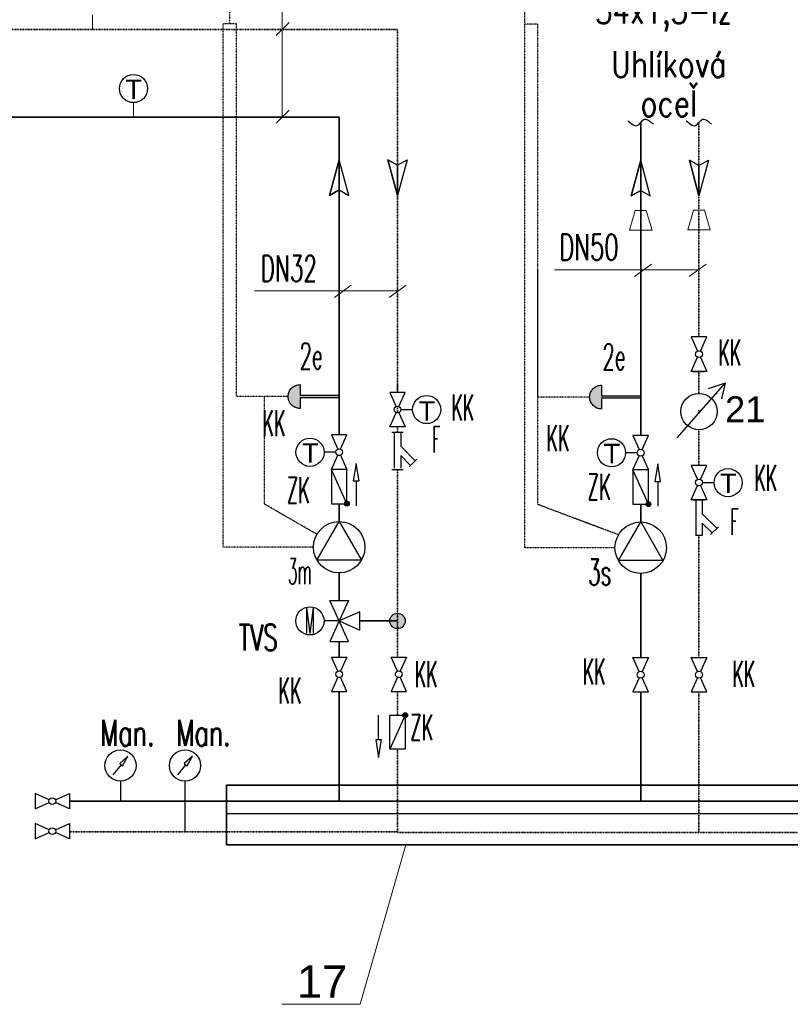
# Model space of a CAD drawing. Header units: millimetres. Extents: x -98431657 to -98227415, y -465497820 to -465456067.
# Tile 46 of 63: x -98399318 to -98397834, y -465485841 to -465483944. Entities that reach past the tile are written whole.
import ezdxf

# ---------------------------------------------------------------- set-up
doc = ezdxf.new("R2010")
doc.units = ezdxf.units.MM
doc.linetypes.add('Carkovana 0.5x', pattern=[0.14, 0.1, -0.04])
doc.linetypes.add('Teckovana', pattern=[0.06, 0, -0.06])
for name, color, linetype, lineweight in [('Aktivní chlazení', 7, 'Continuous', 25), ('Pasivní chlazení', 7, 'Continuous', 25), ('Vodovod', 7, 'Continuous', 18), ('WPF 2 - vrt', 7, 'Continuous', 25), ('základ', 7, 'Continuous', 25)]:
    doc.layers.add(name, color=color, linetype=linetype, lineweight=lineweight)
doc.styles.add('ARIAL', font='arial.ttf')
doc.styles.add('ROMANS', font='romans__.ttf')
doc.styles.add('TXT', font='txt_____.ttf')

msp = doc.modelspace()

# ---------------------------------------------------------------- hatches: boundary and pattern name
at = {"layer": 'Aktivní chlazení', "true_color": 0xe8e8e8}
msp.add_hatch(color=254, dxfattribs=at).paths.add_polyline_path([(-98398777.8, -465484646.7), (-98398780.2, -465484646.8), (-98398782.5, -465484647.2), (-98398784.7, -465484647.8), (-98398786.9, -465484648.6), (-98398789, -465484649.6), (-98398790.9, -465484650.8), (-98398792.8, -465484652.2), (-98398794.5, -465484653.8), (-98398796, -465484655.6), (-98398797.3, -465484657.5), (-98398798.4, -465484659.5), (-98398799.4, -465484661.7), (-98398800.1, -465484663.9), (-98398800.5, -465484666.2), (-98398800.8, -465484668.5), (-98398800.8, -465484670.8), (-98398800.5, -465484673.1), (-98398800.1, -465484675.4), (-98398799.4, -465484677.6), (-98398798.4, -465484679.7), (-98398797.3, -465484681.8), (-98398796, -465484683.7), (-98398794.5, -465484685.5), (-98398792.8, -465484687.1), (-98398790.9, -465484688.5), (-98398789, -465484689.7), (-98398786.9, -465484690.7), (-98398784.7, -465484691.5), (-98398782.5, -465484692.1), (-98398780.2, -465484692.5), (-98398777.8, -465484692.6), (-98398777.8, -465484672.1), (-98398702.5, -465484672.1), (-98398702.5, -465484667.2), (-98398777.8, -465484667.2)])
at = {"layer": 'Aktivní chlazení', "true_color": 0x000000}
msp.add_hatch(color=18, dxfattribs=at).paths.add_polyline_path([(-98398683, -465484876), (-98398683.1, -465484875.1), (-98398683.3, -465484874.2), (-98398683.8, -465484873.4), (-98398684.4, -465484872.7), (-98398685.2, -465484872.1), (-98398686, -465484871.7), (-98398686.9, -465484871.5), (-98398687.8, -465484871.4), (-98398688.8, -465484871.6), (-98398689.6, -465484871.9), (-98398690.4, -465484872.4), (-98398691.1, -465484873), (-98398691.6, -465484873.8), (-98398692, -465484874.6), (-98398692.2, -465484875.6), (-98398692.2, -465484876.5), (-98398692, -465484877.4), (-98398691.6, -465484878.3), (-98398691.1, -465484879), (-98398690.4, -465484879.7), (-98398689.6, -465484880.2), (-98398688.8, -465484880.5), (-98398687.8, -465484880.7), (-98398686.9, -465484880.6), (-98398686, -465484880.4), (-98398685.2, -465484880), (-98398684.4, -465484879.4), (-98398683.8, -465484878.7), (-98398683.3, -465484877.9), (-98398683.1, -465484877)])
at = {"layer": 'základ', "true_color": 0xe8e8e8}
msp.add_hatch(color=254, dxfattribs=at).paths.add_polyline_path([(-98398197.1, -465484647.6), (-98398199.4, -465484647.7), (-98398201.7, -465484648.1), (-98398204, -465484648.7), (-98398206.1, -465484649.5), (-98398208.2, -465484650.5), (-98398210.2, -465484651.7), (-98398212, -465484653.2), (-98398213.7, -465484654.8), (-98398215.2, -465484656.5), (-98398216.6, -465484658.4), (-98398217.7, -465484660.5), (-98398218.6, -465484662.6), (-98398219.3, -465484664.8), (-98398219.8, -465484667.1), (-98398220, -465484669.4), (-98398220, -465484671.7), (-98398219.8, -465484674.1), (-98398219.3, -465484676.3), (-98398218.6, -465484678.5), (-98398217.7, -465484680.7), (-98398216.6, -465484682.7), (-98398215.2, -465484684.6), (-98398213.7, -465484686.4), (-98398212, -465484688), (-98398210.2, -465484689.4), (-98398208.2, -465484690.6), (-98398206.1, -465484691.7), (-98398204, -465484692.5), (-98398201.7, -465484693.1), (-98398199.4, -465484693.4), (-98398197.1, -465484693.5), (-98398197.1, -465484673), (-98398121.7, -465484673), (-98398121.7, -465484668.1), (-98398197.1, -465484668.1)])
at = {"layer": 'základ', "true_color": 0x000000}
for points in [[(-98398102.2, -465484877), (-98398102.3, -465484876), (-98398102.6, -465484875.1), (-98398103, -465484874.3), (-98398103.7, -465484873.6), (-98398104.4, -465484873), (-98398105.2, -465484872.6), (-98398106.1, -465484872.4), (-98398107.1, -465484872.3), (-98398108, -465484872.5), (-98398108.9, -465484872.8), (-98398109.7, -465484873.3), (-98398110.3, -465484874), (-98398110.9, -465484874.7), (-98398111.3, -465484875.6), (-98398111.4, -465484876.5), (-98398111.4, -465484877.4), (-98398111.3, -465484878.4), (-98398110.9, -465484879.2), (-98398110.3, -465484880), (-98398109.7, -465484880.6), (-98398108.9, -465484881.1), (-98398108, -465484881.4), (-98398107.1, -465484881.6), (-98398106.1, -465484881.5), (-98398105.2, -465484881.3), (-98398104.4, -465484880.9), (-98398103.7, -465484880.3), (-98398103, -465484879.6), (-98398102.6, -465484878.8), (-98398102.3, -465484877.9)], [(-98398589.4, -465485087.1), (-98398590.2, -465485087), (-98398590.9, -465485087.1), (-98398591.7, -465485087.1), (-98398592.4, -465485087.2), (-98398593.2, -465485087.3), (-98398593.9, -465485087.5), (-98398594.6, -465485087.7), (-98398595.3, -465485088), (-98398596, -465485088.2), (-98398596.7, -465485088.5), (-98398597.4, -465485088.9), (-98398598, -465485089.3), (-98398598.7, -465485089.7), (-98398599.3, -465485090.1), (-98398599.9, -465485090.6), (-98398600.4, -465485091.1), (-98398601, -465485091.7), (-98398601.5, -465485092.2), (-98398601.9, -465485092.8), (-98398602.4, -465485093.4), (-98398602.8, -465485094), (-98398603.2, -465485094.7), (-98398603.5, -465485095.3), (-98398603.8, -465485096), (-98398604.1, -465485096.7), (-98398604.4, -465485097.4), (-98398604.6, -465485098.2), (-98398604.7, -465485098.9), (-98398604.9, -465485099.6), (-98398605, -465485100.4), (-98398605, -465485101.1), (-98398605, -465485101.9), (-98398605, -465485102.6), (-98398605, -465485103.4), (-98398604.9, -465485104.1), (-98398604.7, -465485104.9), (-98398604.6, -465485105.6), (-98398604.4, -465485106.3), (-98398604.1, -465485107.1), (-98398603.8, -465485107.8), (-98398603.5, -465485108.4), (-98398603.2, -465485109.1), (-98398602.8, -465485109.8), (-98398602.4, -465485110.4), (-98398601.9, -465485111), (-98398601.5, -465485111.6), (-98398601, -465485112.1), (-98398600.4, -465485112.7), (-98398599.9, -465485113.2), (-98398599.3, -465485113.6), (-98398598.7, -465485114.1), (-98398598, -465485114.5), (-98398597.4, -465485114.9), (-98398596.7, -465485115.2), (-98398596, -465485115.5), (-98398595.3, -465485115.8), (-98398594.6, -465485116.1), (-98398593.9, -465485116.3), (-98398593.2, -465485116.4), (-98398592.4, -465485116.6), (-98398591.7, -465485116.7), (-98398590.9, -465485116.7), (-98398590.2, -465485116.8), (-98398589.4, -465485116.7), (-98398588.7, -465485116.7), (-98398587.9, -465485116.6), (-98398587.2, -465485116.4), (-98398586.5, -465485116.3), (-98398585.7, -465485116.1), (-98398585, -465485115.8), (-98398584.3, -465485115.5), (-98398583.6, -465485115.2), (-98398583, -465485114.9), (-98398582.3, -465485114.5), (-98398581.7, -465485114.1), (-98398581.1, -465485113.6), (-98398580.5, -465485113.2), (-98398579.9, -465485112.7), (-98398579.4, -465485112.1), (-98398578.9, -465485111.6), (-98398578.4, -465485111), (-98398578, -465485110.4), (-98398577.6, -465485109.8), (-98398577.2, -465485109.1), (-98398576.8, -465485108.4), (-98398576.5, -465485107.8), (-98398576.2, -465485107.1), (-98398576, -465485106.3), (-98398575.8, -465485105.6), (-98398575.6, -465485104.9), (-98398575.5, -465485104.1), (-98398575.4, -465485103.4), (-98398575.3, -465485102.6), (-98398575.3, -465485101.9), (-98398575.3, -465485101.1), (-98398575.4, -465485100.4), (-98398575.5, -465485099.6), (-98398575.6, -465485098.9), (-98398575.8, -465485098.2), (-98398576, -465485097.4), (-98398576.2, -465485096.7), (-98398576.5, -465485096), (-98398576.8, -465485095.3), (-98398577.2, -465485094.7), (-98398577.6, -465485094), (-98398578, -465485093.4), (-98398578.4, -465485092.8), (-98398578.9, -465485092.2), (-98398579.4, -465485091.7), (-98398579.9, -465485091.1), (-98398580.5, -465485090.6), (-98398581.1, -465485090.1), (-98398581.7, -465485089.7), (-98398582.3, -465485089.3), (-98398583, -465485088.9), (-98398583.6, -465485088.5), (-98398584.3, -465485088.2), (-98398585, -465485088), (-98398585.7, -465485087.7), (-98398586.5, -465485087.5), (-98398587.2, -465485087.3), (-98398587.9, -465485087.2), (-98398588.7, -465485087.1)], [(-98398570.8, -465485283.4), (-98398570.9, -465485282.4), (-98398571.1, -465485281.5), (-98398571.6, -465485280.7), (-98398572.2, -465485280), (-98398572.9, -465485279.5), (-98398573.8, -465485279), (-98398574.7, -465485278.8), (-98398575.6, -465485278.8), (-98398576.5, -465485278.9), (-98398577.4, -465485279.2), (-98398578.2, -465485279.7), (-98398578.9, -465485280.4), (-98398579.4, -465485281.1), (-98398579.8, -465485282), (-98398580, -465485282.9), (-98398580, -465485283.8), (-98398579.8, -465485284.7), (-98398579.4, -465485285.6), (-98398578.9, -465485286.4), (-98398578.2, -465485287), (-98398577.4, -465485287.5), (-98398576.5, -465485287.8), (-98398575.6, -465485288), (-98398574.7, -465485287.9), (-98398573.8, -465485287.7), (-98398572.9, -465485287.3), (-98398572.2, -465485286.7), (-98398571.6, -465485286), (-98398571.1, -465485285.2), (-98398570.9, -465485284.3)]]:
    msp.add_hatch(color=18, dxfattribs=at).paths.add_polyline_path(points)

# ---------------------------------------------------------------- linework, layer by layer
at = {"color": 0, "linetype": 'Continuous', "lineweight": 13}
for p, q in [((-98398812.2, -465483897.4), (-98398812.2, -465484131.2)), ((-98399177.5, -465483934.5), (-98399177.5, -465483962.3)), ((-98398798.9, -465483949), (-98398823.9, -465483973.9)), ((-98399098.7, -465484103.4), (-98399098.7, -465484131.2)), ((-98398798.9, -465484117.9), (-98398823.9, -465484142.9)), ((-98398132.5, -465484311.3), (-98398143.5, -465484349.1)), ((-98398132.5, -465484311.3), (-98398111, -465484311.3)), ((-98398111, -465484311.3), (-98398099.9, -465484349.1)), ((-98398020.2, -465484310.7), (-98398031.2, -465484348.5)), ((-98398020.2, -465484310.7), (-98397998.7, -465484310.7)), ((-98397998.7, -465484310.7), (-98397987.7, -465484348.5)), ((-98398143.5, -465484349.1), (-98398099.9, -465484349.1)), ((-98398031.2, -465484348.5), (-98397987.7, -465484348.5)), ((-98398101, -465484414.4), (-98398133.6, -465484438.1)), ((-98397995.5, -465484414.4), (-98398028.1, -465484438.1)), ((-98398287.5, -465484425.3), (-98398009.4, -465484425.3)), ((-98398679.1, -465484455.3), (-98398711.7, -465484479)), ((-98398573.6, -465484455.3), (-98398606.2, -465484479)), ((-98398865.6, -465484466.2), (-98398587.6, -465484466.2))]:
    msp.add_line(p, q, dxfattribs=at)
at = {"layer": 'Aktivní chlazení', "linetype": 'Teckovana'}
for p, q in [((-98398913.2, -465483951.5), (-98398913.2, -465483655.6)), ((-98398925.8, -465484959.9), (-98398925.8, -465483951.5)), ((-98398900.5, -465483951.5), (-98398925.8, -465483951.5)), ((-98398900.5, -465484669.6), (-98398900.5, -465483951.5)), ((-98398800.8, -465484669.6), (-98398900.5, -465484669.6)), ((-98398846.4, -465484876.8), (-98398846.4, -465484669.6)), ((-98398745.4, -465484935.1), (-98398846.4, -465484876.8)), ((-98398752, -465484959.9), (-98398925.8, -465484959.9))]:
    msp.add_line(p, q, dxfattribs=at)
at = {"layer": 'Aktivní chlazení', "color": 171, "linetype": 'Carkovana 0.5x', "lineweight": 35, "true_color": 0x7070ff}
for p, q in [((-98398590.2, -465483962.3), (-98400073.5, -465483962.3)), ((-98398590.2, -465483962.3), (-98398590.2, -465484661.7)), ((-98398590.2, -465484646), (-98398590.2, -465484661.7)), ((-98398590.2, -465484688.3), (-98398590.2, -465484701.3)), ((-98398590.2, -465484688.3), (-98398590.2, -465484701.3)), ((-98398590.2, -465484728), (-98398590.2, -465484738.5)), ((-98398590.2, -465484728), (-98398590.2, -465484738.5)), ((-98398590.2, -465484810), (-98398590.2, -465485171.5)), ((-98398590.2, -465485237.6), (-98398590.2, -465485283.4)), ((-98398590.2, -465485349.2), (-98398590.2, -465485509.3))]:
    msp.add_line(p, q, dxfattribs=at)
at = {"layer": 'Aktivní chlazení', "color": 1, "lineweight": 35}
for p, q in [((-98398702.5, -465484131.2), (-98399799.3, -465484131.2)), ((-98398702.5, -465484131.2), (-98398702.5, -465484743.7)), ((-98398702.5, -465484910.3), (-98398702.5, -465484876)), ((-98398702.5, -465485009.4), (-98398702.5, -465485062.3)), ((-98398702.5, -465485141.5), (-98398702.5, -465485171.6)), ((-98398702.5, -465485237.6), (-98398702.4, -465485449.1))]:
    msp.add_line(p, q, dxfattribs=at)
at = {"layer": 'Aktivní chlazení'}
for p, q in [((-98398702.5, -465484213.3), (-98398720.9, -465484282.2)), ((-98398702.5, -465484271.7), (-98398702.5, -465484213.3)), ((-98398684, -465484282.2), (-98398702.5, -465484213.3)), ((-98398608.6, -465484213.3), (-98398590.2, -465484223.9)), ((-98398590.2, -465484282.2), (-98398608.6, -465484213.3)), ((-98398590.2, -465484223.9), (-98398571.7, -465484213.3)), ((-98398571.7, -465484213.3), (-98398590.2, -465484282.2)), ((-98398590.2, -465484223.9), (-98398590.2, -465484282.2)), ((-98398720.9, -465484282.2), (-98398702.5, -465484271.7)), ((-98398702.5, -465484271.7), (-98398684, -465484282.2)), ((-98398777.8, -465484646.7), (-98398777.8, -465484667.2)), ((-98398777.8, -465484667.2), (-98398702.5, -465484667.2)), ((-98398702.5, -465484667.2), (-98398702.5, -465484672.1)), ((-98398702.5, -465484672.1), (-98398777.8, -465484672.1)), ((-98398777.8, -465484672.1), (-98398777.8, -465484692.6)), ((-98398583.6, -465484694.7), (-98398561.1, -465484694.7)), ((-98398601.2, -465484738.5), (-98398579.2, -465484738.5)), ((-98398596.5, -465484738.5), (-98398596.5, -465484807.4)), ((-98398583.9, -465484738.5), (-98398583.9, -465484765.4)), ((-98398709.1, -465484777), (-98398731.5, -465484777)), ((-98398583.9, -465484765.4), (-98398555.9, -465484793.4)), ((-98398583.9, -465484783.3), (-98398583.9, -465484807.4)), ((-98398583.9, -465484783.3), (-98398564.8, -465484802.4)), ((-98398567.8, -465484805.3), (-98398552.9, -465484790.4)), ((-98398687.6, -465484876), (-98398717.3, -465484810)), ((-98398601.2, -465484810), (-98398579.2, -465484810)), ((-98398669.7, -465484832.3), (-98398669.7, -465484880.2))]:
    msp.add_line(p, q, dxfattribs=at)
for points in [[(-98398702.5, -465484213.3), (-98398702.5, -465484271.7), (-98398720.9, -465484282.2), (-98398702.5, -465484213.3)], [(-98398590.2, -465484282.2), (-98398590.2, -465484223.9), (-98398608.6, -465484213.3), (-98398590.2, -465484282.2)], [(-98398675.3, -465484832.3), (-98398664.1, -465484832.3), (-98398669.7, -465484798.5), (-98398675.3, -465484832.3)], [(-98398717.3, -465484876), (-98398687.6, -465484876), (-98398687.6, -465484810), (-98398717.3, -465484810), (-98398717.3, -465484876)], [(-98398702.5, -465484910.3), (-98398659.6, -465484984.6), (-98398745.4, -465484984.6), (-98398702.5, -465484910.3)]]:
    msp.add_lwpolyline(points, close=True, dxfattribs=at)
for points in [[(-98398777.8, -465484692.6), (-98398780.1, -465484692.5), (-98398782.3, -465484692.1), (-98398784.5, -465484691.6), (-98398786.6, -465484690.8), (-98398788.7, -465484689.8), (-98398790.6, -465484688.7), (-98398792.4, -465484687.3), (-98398794.1, -465484685.8), (-98398795.6, -465484684.1), (-98398796.9, -465484682.3), (-98398798.1, -465484680.4), (-98398799, -465484678.3), (-98398799.8, -465484676.2), (-98398800.3, -465484674), (-98398800.7, -465484671.8), (-98398800.8, -465484669.5), (-98398800.7, -465484667.3), (-98398800.3, -465484665.1), (-98398799.8, -465484662.9), (-98398799, -465484660.8), (-98398798.1, -465484658.7), (-98398796.9, -465484656.8), (-98398795.6, -465484655), (-98398794.1, -465484653.3), (-98398792.4, -465484651.8), (-98398790.6, -465484650.5), (-98398788.7, -465484649.4), (-98398786.6, -465484648.4), (-98398784.5, -465484647.7), (-98398782.3, -465484647.1), (-98398780.1, -465484646.8), (-98398777.8, -465484646.7)], [(-98398587.5, -465484688.9), (-98398575.3, -465484661.7), (-98398605.1, -465484661.7), (-98398592.9, -465484688.9)], [(-98398587.5, -465484700.8), (-98398575.3, -465484728), (-98398605.1, -465484728), (-98398592.9, -465484700.8)], [(-98398699.8, -465484770.9), (-98398687.5, -465484743.7), (-98398717.4, -465484743.7), (-98398705.1, -465484770.9)], [(-98398699.8, -465484782.8), (-98398687.5, -465484810), (-98398717.4, -465484810), (-98398705.1, -465484782.8)], [(-98398705.1, -465485198.7), (-98398717.3, -465485171.6), (-98398687.6, -465485171.6), (-98398699.8, -465485198.7)], [(-98398590.4, -465485198.6), (-98398602.6, -465485171.5), (-98398572.8, -465485171.5), (-98398585, -465485198.6)], [(-98398705.1, -465485210.5), (-98398717.3, -465485237.6), (-98398687.6, -465485237.6), (-98398699.8, -465485210.5)], [(-98398590.4, -465485210.5), (-98398602.6, -465485237.6), (-98398572.8, -465485237.6), (-98398585, -465485210.5)]]:
    msp.add_lwpolyline(points, dxfattribs=at)
for centre, radius in [((-98398590.2, -465484694.8), 6.52), ((-98398702.5, -465484776.9), 6.52), ((-98398687.6, -465484876), 4.62), ((-98398702.5, -465484959.9), 49.5), ((-98398702.5, -465485204.6), 6.5), ((-98398587.7, -465485204.6), 6.5)]:
    msp.add_circle(centre, radius, dxfattribs=at)
at = {"layer": 'Pasivní chlazení'}
for p, q in [((-98398020.4, -465484621.1), (-98397998.5, -465484621.1)), ((-98398002.8, -465484835.5), (-98397980.3, -465484835.5)), ((-98398020.4, -465484868.5), (-98397998.5, -465484868.5)), ((-98398015.8, -465484868.5), (-98398015.8, -465484937.4)), ((-98398003.1, -465484868.5), (-98398003.1, -465484895.3)), ((-98398003.1, -465484895.3), (-98397975.1, -465484923.4)), ((-98398003.1, -465484913.3), (-98398003.1, -465484937.4)), ((-98398003.1, -465484913.3), (-98397984.1, -465484932.3)), ((-98397987.1, -465484935.3), (-98397972.1, -465484920.4)), ((-98398003.1, -465484937.4), (-98398015.8, -465484937.4))]:
    msp.add_line(p, q, dxfattribs=at)
for points in [[(-98398006.8, -465484582), (-98397994.5, -465484554.8), (-98398024.3, -465484554.8), (-98398012.1, -465484582)], [(-98398006.8, -465484593.9), (-98397994.5, -465484621.1), (-98398024.3, -465484621.1), (-98398012.1, -465484593.9)], [(-98398006.8, -465484829.4), (-98397994.5, -465484802.2), (-98398024.3, -465484802.2), (-98398012.1, -465484829.4)], [(-98398006.8, -465484841.3), (-98397994.5, -465484868.5), (-98398024.3, -465484868.5), (-98398012.1, -465484841.3)]]:
    msp.add_lwpolyline(points, dxfattribs=at)
for centre, radius in [((-98399098.7, -465484076.3), 27.1), ((-98398009.4, -465484587.9), 6.52), ((-98398534, -465484694.7), 27.1), ((-98398758.6, -465484777), 27.1), ((-98398177.9, -465484777.9), 27.1), ((-98397953.3, -465484835.5), 27.1), ((-98397953.3, -465484835.5), 27.1), ((-98398009.4, -465484835.3), 6.52)]:
    msp.add_circle(centre, radius, dxfattribs=at)
at = {"layer": 'Vodovod', "color": 0, "linetype": 'Continuous', "lineweight": 13}
for p, q in [((-98398661.8, -465485840.5), (-98398574.4, -465485533.2)), ((-98398813.1, -465485840.5), (-98398661.8, -465485840.5))]:
    msp.add_line(p, q, dxfattribs=at)
at = {"layer": 'základ', "linetype": 'Teckovana'}
for p, q in [((-98398345.1, -465484960.8), (-98398345.1, -465483613.5)), ((-98398319.8, -465483952.4), (-98398345.1, -465483952.4)), ((-98398319.8, -465484670.6), (-98398319.8, -465483952.4)), ((-98398319.8, -465484877.7), (-98398319.8, -465484425.5)), ((-98398220, -465484670.6), (-98398319.8, -465484670.6)), ((-98398164.6, -465484936), (-98398319.8, -465484877.7)), ((-98398171.2, -465484960.8), (-98398345.1, -465484960.8))]:
    msp.add_line(p, q, dxfattribs=at)
at = {"layer": 'základ', "color": 1, "lineweight": 35}
for p, q in [((-98398121.7, -465484141.6), (-98398121.7, -465484744.7)), ((-98398121.7, -465484911.3), (-98398121.7, -465484877)), ((-98398121.7, -465485010.3), (-98398121.7, -465485172.5)), ((-98398121.7, -465485137), (-98398121.7, -465485172.5)), ((-98398121.7, -465485238.6), (-98398121.7, -465485449.1)), ((-98398919.3, -465485449.1), (-98399222.1, -465485449.1)), ((-98396437.6, -465485449.1), (-98398919.3, -465485449.1))]:
    msp.add_line(p, q, dxfattribs=at)
at = {"layer": 'základ', "color": 171, "linetype": 'Carkovana 0.5x', "lineweight": 35, "true_color": 0x7070ff}
for p, q in [((-98398009.4, -465484141.6), (-98398009.4, -465484554.8)), ((-98398009.4, -465484621.1), (-98398009.4, -465484663.6)), ((-98398009.4, -465484663.6), (-98398009.4, -465484621.1)), ((-98398009.4, -465484696.2), (-98398009.4, -465484701.2)), ((-98398009.4, -465484733.6), (-98398009.4, -465484771)), ((-98398009.4, -465484733.6), (-98398009.4, -465484802.2)), ((-98398009.4, -465484937.4), (-98398009.4, -465485172.5)), ((-98398009.4, -465485238.6), (-98398009.4, -465485509.3)), ((-98398919.3, -465485508.4), (-98399222.1, -465485508.4)), ((-98398590.2, -465485508.4), (-98398919.3, -465485508.4)), ((-98394964.8, -465485509.3), (-98398590.2, -465485509.3))]:
    msp.add_line(p, q, dxfattribs=at)
at = {"layer": 'základ'}
for p, q in [((-98398121.7, -465484214.3), (-98398140.2, -465484283.2)), ((-98398121.7, -465484272.7), (-98398121.7, -465484214.3)), ((-98398103.2, -465484283.2), (-98398121.7, -465484214.3)), ((-98398027.9, -465484214.3), (-98398009.4, -465484224.8)), ((-98398009.4, -465484283.2), (-98398027.9, -465484214.3)), ((-98398009.4, -465484224.8), (-98397991, -465484214.3)), ((-98397991, -465484214.3), (-98398009.4, -465484283.2)), ((-98398009.4, -465484224.8), (-98398009.4, -465484283.2)), ((-98398140.2, -465484283.2), (-98398121.7, -465484272.7)), ((-98398121.7, -465484272.7), (-98398103.2, -465484283.2)), ((-98398197.1, -465484647.6), (-98398197.1, -465484668.1)), ((-98398197.1, -465484668.1), (-98398121.7, -465484668.1)), ((-98398121.7, -465484668.1), (-98398121.7, -465484673)), ((-98398121.7, -465484673), (-98398197.1, -465484673)), ((-98398197.1, -465484673), (-98398197.1, -465484693.5)), ((-98398128.3, -465484777.9), (-98398150.8, -465484777.9)), ((-98398106.8, -465484877), (-98398136.6, -465484810.9)), ((-98398089, -465484833.2), (-98398089, -465484881.1)), ((-98398702.5, -465485101.9), (-98398731.7, -465485101.9)), ((-98398702.5, -465485101.9), (-98398731.7, -465485101.9)), ((-98398626.6, -465485331), (-98398626.6, -465485283.3)), ((-98398575.4, -465485283.4), (-98398605, -465485349.2)), ((-98399122.6, -465485379.1), (-98399138.4, -465485398.3)), ((-98398998.3, -465485379.1), (-98399014, -465485398.3)), ((-98399123.8, -465485410.6), (-98399123.8, -465485449.1)), ((-98398999.5, -465485410.6), (-98398999.5, -465485508.4)), ((-98395089.6, -465485473.5), (-98398919.3, -465485473.5))]:
    msp.add_line(p, q, dxfattribs=at)
at = {"layer": 'základ', "linetype": 'Continuous'}
for p, q in [((-98398051.4, -465484749), (-98397958.8, -465484643.6)), ((-98397958.8, -465484643.6), (-98397991.5, -465484654.8)), ((-98397958.8, -465484643.6), (-98397966, -465484674))]:
    msp.add_line(p, q, dxfattribs=at)
at = {"layer": 'základ', "color": 171, "lineweight": 35, "true_color": 0x7070ff}
msp.add_line((-98398662.8, -465485101.9), (-98398590.2, -465485101.9), dxfattribs=at)
at = {"layer": 'základ'}
for points in [[(-98398121.7, -465484214.3), (-98398121.7, -465484272.7), (-98398140.2, -465484283.2), (-98398121.7, -465484214.3)], [(-98398009.4, -465484283.2), (-98398009.4, -465484224.8), (-98398027.9, -465484214.3), (-98398009.4, -465484283.2)], [(-98398094.6, -465484833.2), (-98398083.3, -465484833.2), (-98398089, -465484799.4), (-98398094.6, -465484833.2)], [(-98398136.6, -465484877), (-98398106.8, -465484877), (-98398106.8, -465484810.9), (-98398136.6, -465484810.9), (-98398136.6, -465484877)], [(-98398121.7, -465484911.3), (-98398078.8, -465484985.6), (-98398164.6, -465484985.6), (-98398121.7, -465484911.3)], [(-98398684.6, -465485062.3), (-98398702.5, -465485101.9), (-98398662.8, -465485119.7), (-98398662.8, -465485084.1), (-98398702.5, -465485101.9), (-98398720.3, -465485141.5), (-98398684.6, -465485141.5), (-98398720.3, -465485062.3), (-98398684.6, -465485062.3)], [(-98398605, -465485283.4), (-98398575.4, -465485283.4), (-98398575.4, -465485349.2), (-98398605, -465485349.2), (-98398605, -465485283.4)], [(-98398620.9, -465485331), (-98398632.2, -465485331), (-98398626.6, -465485364.7), (-98398620.9, -465485331)], [(-98399125.3, -465485376.8), (-98399119.9, -465485381.3), (-98399109.3, -465485362.7), (-98399125.3, -465485376.8)], [(-98399001, -465485376.8), (-98398995.6, -465485381.3), (-98398984.9, -465485362.7), (-98399001, -465485376.8)]]:
    msp.add_lwpolyline(points, close=True, dxfattribs=at)
for points in [[(-98398197.1, -465484693.5), (-98398199.3, -465484693.4), (-98398201.6, -465484693.1), (-98398203.7, -465484692.5), (-98398205.9, -465484691.8), (-98398207.9, -465484690.8), (-98398209.8, -465484689.7), (-98398211.6, -465484688.3), (-98398213.3, -465484686.8), (-98398214.8, -465484685.1), (-98398216.2, -465484683.3), (-98398217.3, -465484681.4), (-98398218.3, -465484679.4), (-98398219, -465484677.2), (-98398219.6, -465484675.1), (-98398219.9, -465484672.8), (-98398220, -465484670.6), (-98398219.9, -465484668.3), (-98398219.6, -465484666.1), (-98398219, -465484663.9), (-98398218.3, -465484661.8), (-98398217.3, -465484659.8), (-98398216.2, -465484657.8), (-98398214.8, -465484656), (-98398213.3, -465484654.4), (-98398211.6, -465484652.8), (-98398209.8, -465484651.5), (-98398207.9, -465484650.3), (-98398205.9, -465484649.4), (-98398203.7, -465484648.6), (-98398201.6, -465484648.1), (-98398199.3, -465484647.7), (-98398197.1, -465484647.6)], [(-98398119, -465484771.8), (-98398106.8, -465484744.7), (-98398136.6, -465484744.7), (-98398124.4, -465484771.8)], [(-98398119, -465484783.7), (-98398106.8, -465484810.9), (-98398136.6, -465484810.9), (-98398124.4, -465484783.7)], [(-98398124.4, -465485199.6), (-98398136.6, -465485172.5), (-98398106.8, -465485172.5), (-98398119, -465485199.6)], [(-98398012.1, -465485199.6), (-98398024.3, -465485172.5), (-98397994.6, -465485172.5), (-98398006.8, -465485199.6)], [(-98398124.4, -465485211.5), (-98398136.6, -465485238.6), (-98398106.8, -465485238.6), (-98398119, -465485211.5)], [(-98398012.1, -465485211.5), (-98398024.3, -465485238.6), (-98397994.6, -465485238.6), (-98398006.8, -465485211.5)], [(-98399261, -465485446.4), (-98399288.1, -465485434.2), (-98399288.1, -465485463.9), (-98399261, -465485451.7)], [(-98399261, -465485446.4), (-98399288.1, -465485434.2), (-98399288.1, -465485463.9), (-98399261, -465485451.7)], [(-98399249.2, -465485446.4), (-98399222.1, -465485434.2), (-98399222.1, -465485463.9), (-98399249.2, -465485451.7)], [(-98399249.2, -465485446.4), (-98399222.1, -465485434.2), (-98399222.1, -465485463.9), (-98399249.2, -465485451.7)], [(-98399261, -465485504.2), (-98399288.1, -465485492.1), (-98399288.1, -465485521.8), (-98399261, -465485509.6)], [(-98399261, -465485504.2), (-98399288.1, -465485492.1), (-98399288.1, -465485521.8), (-98399261, -465485509.6)], [(-98399249.2, -465485504.2), (-98399222.1, -465485492.1), (-98399222.1, -465485521.8), (-98399249.2, -465485509.6)], [(-98399249.2, -465485504.2), (-98399222.1, -465485492.1), (-98399222.1, -465485521.8), (-98399249.2, -465485509.6)]]:
    msp.add_lwpolyline(points, dxfattribs=at)
at = {"layer": 'základ', "color": 0, "lineweight": 35}
msp.add_lwpolyline([(-98396292.1, -465485418.4), (-98398919.3, -465485418.4), (-98398919.3, -465485533.2), (-98396292.7, -465485533.2)], dxfattribs=at)
at = {"layer": 'základ', "linetype": 'Continuous'}
msp.add_circle((-98398009.4, -465484698.6), 35, dxfattribs=at)
at = {"layer": 'základ'}
for centre, radius in [((-98398121.7, -465484777.8), 6.52), ((-98398106.8, -465484877), 4.62), ((-98398121.7, -465484960.8), 49.5), ((-98398758.8, -465485101.9), 27.1), ((-98398590.2, -465485101.9), 14.9), ((-98398121.7, -465485205.5), 6.5), ((-98398009.4, -465485205.5), 6.5), ((-98398575.4, -465485283.4), 4.61), ((-98399123.8, -465485380.5), 30.1), ((-98398999.5, -465485380.5), 30.1), ((-98399255.1, -465485449.1), 6.5), ((-98399255.1, -465485449.1), 6.5), ((-98399255.1, -465485506.9), 6.5), ((-98399255.1, -465485506.9), 6.5)]:
    msp.add_circle(centre, radius, dxfattribs=at)
at = {"layer": 'základ', "start_tangent": (0.782732, -0.721521), "end_tangent": (0.782732, -0.721521)}
for points in [[(-98398146.2, -465484138.2), (-98398128.5, -465484147.7), (-98398114.9, -465484135.5), (-98398097.2, -465484145)], [(-98398033.9, -465484138.2), (-98398016.2, -465484147.7), (-98398002.6, -465484135.5), (-98397985, -465484145)]]:
    msp.add_spline(points, degree=3, dxfattribs=at)

# ---------------------------------------------------------------- texts
at = {"color": 5, "linetype": 'Continuous', "lineweight": 35, "char_height": 37.5, "width": 50.236, "attachment_point": 1, "style": 'ARIAL'}
for insert in [(-98399114.2, -465484058.9), (-98398549.5, -465484678.8), (-98398774, -465484759.6), (-98398193.3, -465484760.5), (-98397968.8, -465484818.1)]:
    msp.add_mtext('{\\fArial|i0|b0;\\H37.500000;\\W1.000000;\\C5;T}\\P', dxfattribs=dict(at, insert=insert))
at = {"color": 0, "linetype": 'Continuous', "lineweight": 13, "attachment_point": 7, "style": 'ARIAL'}
for s, insert, char_height, width in [('{\\fArial|i0|b0;\\H50.000000;\\W1.000000;\\C7;21}\\P', (-98397959.2, -465484719.2), 50, 102.157), ('{\\fArial|i0|b0;\\H62.500000;\\W1.000000;\\C7;17}\\P', (-98398784, -465485827.9), 62.5, 127.697)]:
    msp.add_mtext(s, dxfattribs=dict(at, insert=insert, char_height=char_height, width=width))
at = {"layer": 'Aktivní chlazení', "char_height": 50, "style": 'ROMANS'}
for s, insert, width, attachment_point in [('\\W0.55;2e', (-98398756.4, -465484591.6), 72.104, 5), ('\\W0.43;3m', (-98398778.1, -465485006.4), 69.204, 5), ('\\W0.49;KK', (-98398557.1, -465485204.2), 70.486, 4), ('\\W0.49;KK', (-98398819.5, -465485236.1), 70.486, 4)]:
    msp.add_mtext(s, dxfattribs=dict(at, insert=insert, width=width, attachment_point=attachment_point))
at = {"layer": 'Pasivní chlazení', "color": 0, "lineweight": 25, "insert": (-98398077.4, -465483901.2), "char_height": 50, "width": 322.718, "attachment_point": 2, "style": 'ROMANS'}
msp.add_mtext('\\W0.78;54x1,5-iz', dxfattribs=at)
at = {"layer": 'Pasivní chlazení', "insert": (-98398067.6, -465484004.5), "char_height": 50, "width": 300.252, "attachment_point": 2, "line_spacing_factor": 0.903614, "style": 'ROMANS'}
msp.add_mtext('\\W0.81;Uhlíková\\Poceľ', dxfattribs=at)
at = {"layer": 'Pasivní chlazení', "color": 0, "linetype": 'Continuous', "lineweight": 13, "char_height": 50, "attachment_point": 5, "style": 'TXT'}
for s, insert, width in [('\\W0.64;DN50', (-98398221.3, -465484382), 148.25), ('\\W0.61;DN32', (-98398799.4, -465484422.8), 147.636)]:
    msp.add_mtext(s, dxfattribs=dict(at, insert=insert, width=width))
at = {"layer": 'WPF 2 - vrt', "char_height": 50, "width": 70.981, "attachment_point": 4, "style": 'ROMANS'}
for insert in [(-98398224.1, -465484843.4), (-98398803.6, -465484849.9), (-98398565.9, -465485306.9)]:
    msp.add_mtext('\\W0.51;ZK', dxfattribs=dict(at, insert=insert))
at = {"layer": 'základ', "char_height": 50}
for s, insert, width, attachment_point, style in [('\\W0.55;2e', (-98398173, -465484593), 72.104, 5, 'ROMANS'), ('\\W0.49;KK', (-98397972.2, -465484585), 70.486, 4, 'ROMANS'), ('\\W0.49;KK', (-98398486.5, -465484690.9), 70.486, 4, 'ROMANS'), ('\\W0.49;KK', (-98398850.3, -465484720.7), 70.486, 4, 'ROMANS'), ('\\W0.49;KK', (-98398303.3, -465484749.6), 70.486, 4, 'ROMANS'), ('\\W0.40;F', (-98398523.2, -465484752.5), 33.434, 4, 'ROMANS'), ('\\W0.49;KK', (-98397902.9, -465484826.5), 70.486, 4, 'ROMANS'), ('\\W0.40;F', (-98397948.7, -465484911.2), 33.434, 4, 'ROMANS'), ('\\W0.56;3s', (-98398200.7, -465485007.9), 72.417, 5, 'ROMANS'), ('\\W0.37;M', (-98398758.8, -465485101.2), 33.208, 5, 'TXT'), ('\\W0.65;TVS', (-98398896.1, -465485133.6), 109.464, 4, 'ROMANS'), ('\\W0.49;KK', (-98398233.5, -465485199.6), 70.486, 4, 'ROMANS'), ('\\W0.49;KK', (-98397945.4, -465485204), 70.486, 4, 'ROMANS'), ('\\W0.68;Man.', (-98399163, -465485342.3), 145.39, 7, 'ROMANS'), ('\\W0.68;Man.', (-98399016.4, -465485342.3), 145.39, 7, 'ROMANS')]:
    msp.add_mtext(s, dxfattribs=dict(at, insert=insert, width=width, attachment_point=attachment_point, style=style))

doc.saveas('drawing.dxf')
